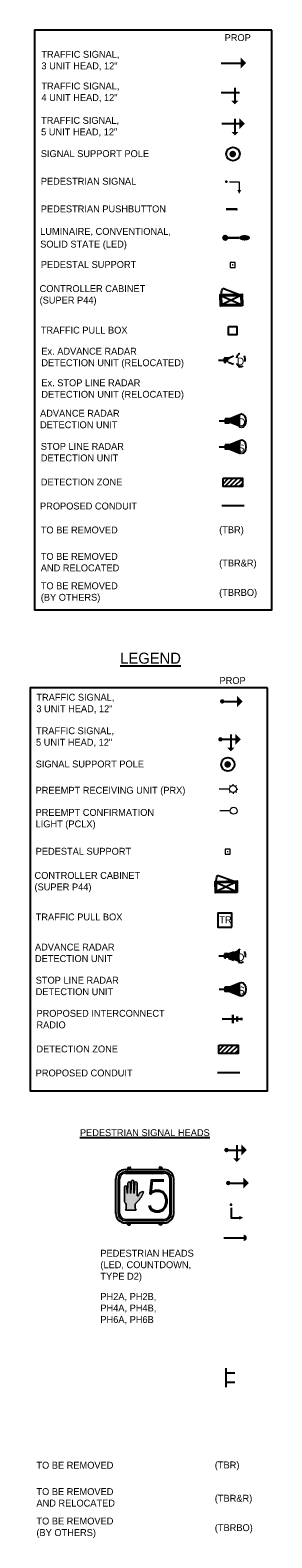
# Model space of a CAD drawing. Header units: feet. Extents: x -492 to 175132, y -198 to 327853.
# Tile 2 of 25: x 57.86 to 62.24, y -166.61 to -139.33. Entities that reach past the tile are written whole.
import ezdxf
from ezdxf.enums import TextEntityAlignment as Align

# ---------------------------------------------------------------- set-up
doc = ezdxf.new("R2010")
doc.units = ezdxf.units.FT
doc.header["$MEASUREMENT"] = 0
doc.linetypes.add('conduitpr', pattern=[0])
doc.linetypes.add('OhDOT_USTN2', pattern=[0.11, 0.069, -0.041])
for name, color, linetype in [('SG_P_Detection', 24, 'Continuous'), ('SG_P_Heads', 2, 'Continuous'), ('SG_P_Interconnect_Cable', 7, 'interconnectpr'), ('SG_P_Poles', 4, 'Continuous'), ('SG_P_PullBox', 1, 'Continuous'), ('SG_X_Detection', 24, 'OhDOT_USTN2'), ('SH_Data', 7, 'Continuous'), ('ST_Details', 4, 'Continuous'), ('T-RADAR', 1, 'Continuous'), ('TEXT-DED', 10, 'Continuous')]:
    doc.layers.add(name, color=color, linetype=linetype)
doc.layers.add('SG_P_Heads (Construction)', color=2, linetype='Continuous', lineweight=13)
doc.styles.add('Font 70-Title', font='STANDARD.shx', dxfattribs={"height": 0.2})
doc.styles.add('Slanted', font='font31.shx', dxfattribs={"height": 0.14})
doc.styles.add('Slanted-Normal', font='font31.shx', dxfattribs={"height": 0.14})
doc.styles.add('Slanted-Normal LS 0.50', font='ISO_FONTRIGHT.shx', dxfattribs={"height": 0.14})
doc.styles.get("Standard").update_dxf_attribs({"font": 'font31.shx'})
doc.linetypes.add('interconnectpr', pattern='A,1.95,-0.05,["TR",Slanted,S=1,R=0,X=0,Y=-0.06],-0.25,1.95', length=4.2)

# ---------------------------------------------------------------- blocks, each defined once
blk = doc.blocks.new('SPEDP')
at = {"layer": 'SG_P_Poles', "linetype": 'Continuous', "lineweight": 0}
h = blk.add_hatch(color=7, dxfattribs=at)
edge = h.paths.add_edge_path()
edge.add_arc((0, 0), 0.015, 0, 360)
at = {"layer": 'SG_P_Poles', "color": 7, "linetype": 'Continuous', "lineweight": 13, "flags": 128}
blk.add_lwpolyline([(-0.045, -0.045), (0.045, -0.045), (0.045, 0.045), (-0.045, 0.045), (-0.045, -0.045)], close=True, dxfattribs=at)
blk = doc.blocks.new('HAND')
at = {"color": 4, "linetype": 'Continuous', "lineweight": 0, "flags": 128}
blk.add_lwpolyline([(0.0327, -0.0008), (-0.0313, -0.0008), (-0.0313, -0.0008, 0.132671), (-0.0271, 0.0154), (-0.0271, 0.0154), (-0.0271, 0.0308), (-0.0271, 0.0308, 0.167102), (-0.032, 0.0432), (-0.032, 0.0432, -0.191036), (-0.0387, 0.0626), (-0.0387, 0.0626), (-0.0372, 0.143), (-0.0372, 0.143, -1), (-0.0227, 0.143), (-0.0227, 0.143), (-0.0215, 0.105), (-0.0215, 0.105, 1.105459), (-0.0196, 0.1047), (-0.0197, 0.1045), (-0.0167, 0.1665), (-0.0167, 0.1665, -1), (-0.0022, 0.1665), (-0.0022, 0.1665), (-0.0014, 0.105), (-0.0014, 0.105, 1.105459), (0.0005, 0.1047), (0.0004, 0.1045), (0.004, 0.1776), (0.004, 0.1776, -1), (0.0186, 0.1776), (0.0186, 0.1776), (0.0199, 0.105), (0.0199, 0.105, 1.105459), (0.0218, 0.1047), (0.0218, 0.1045), (0.0247, 0.1659), (0.0247, 0.1659, -1), (0.0392, 0.1659), (0.0392, 0.1659), (0.0402, 0.0888), (0.0402, 0.0888, 0.624418), (0.0477, 0.089), (0.0477, 0.089, -0.280315), (0.0689, 0.113, -0.24028), (0.0796, 0.1117, -0.08382), (0.0424, 0.0526, 0.10317), (0.0284, 0.0364), (0.0284, 0.0364), (0.0284, 0.0154), (0.0284, 0.0154, 0.132671), (0.0327, -0.0008), (0.0327, -0.0008)], format="xyb", close=True, dxfattribs=at)
blk = doc.blocks.new('*U1093')
at = {"layer": 'SH_Data'}
h = blk.add_hatch(color=256, dxfattribs=at)
edge = h.paths.add_edge_path()
edge.add_arc((-0.194, 0.051), 0.00278, 167.1401, 347.1404, ccw=False)
edge.add_line((-0.197, 0.051), (-0.201, 0.265))
edge.add_arc((-0.222, 0.265), 0.0214, 0, 180)
edge.add_line((-0.244, 0.265), (-0.254, 0.051))
edge.add_line((-0.254, 0.051), (-0.254, 0.051))
edge.add_arc((-0.257, 0.051), 0.00278, 351.0096, 358.6099, ccw=False)
edge.add_line((-0.254, 0.05), (-0.254, 0.05))
edge.add_line((-0.254, 0.05), (-0.254, 0.05))
edge.add_arc((-0.257, 0.051), 0.00278, 167.1401, 346.5951, ccw=False)
edge.add_line((-0.26, 0.051), (-0.262, 0.233))
edge.add_line((-0.262, 0.233), (-0.262, 0.233))
edge.add_arc((-0.283, 0.233), 0.0214, 360, 540)
edge.add_line((-0.305, 0.233), (-0.314, 0.051))
edge.add_line((-0.314, 0.051), (-0.314, 0.051))
edge.add_arc((-0.316, 0.051), 0.00278, 347.3062, 358.6099, ccw=False)
edge.add_line((-0.314, 0.05), (-0.314, 0.05))
edge.add_line((-0.314, 0.05), (-0.314, 0.05))
edge.add_arc((-0.316, 0.051), 0.00278, 167.1401, 346.8691, ccw=False)
edge.add_line((-0.319, 0.051), (-0.323, 0.164))
edge.add_line((-0.323, 0.164), (-0.323, 0.164))
edge.add_arc((-0.344, 0.164), 0.0214, 360, 540)
edge.add_line((-0.365, 0.164), (-0.37, -0.074))
edge.add_arc((-0.288, -0.077), 0.082, 177.3964, 220.6574)
edge.add_line((-0.35, -0.131), (-0.35, -0.131))
edge.add_arc((-0.396, -0.17), 0.0604, 2.7749, 40.7212, ccw=False)
edge.add_line((-0.335, -0.167), (-0.335, -0.213))
edge.add_arc((-0.43, -0.213), 0.0949, -29.7113, 0.5181, ccw=False)
edge.add_line((-0.348, -0.26), (-0.159, -0.26))
edge.add_arc((-0.077, -0.213), 0.0949, 179.4819, 209.7113, ccw=False)
edge.add_line((-0.172, -0.213), (-0.172, -0.151))
edge.add_arc((-0.037, -0.225), 0.154, 127.5194, 151.0809, ccw=False)
edge.add_arc((-0.592, 0.309), 0.618, 318.2058, 337.3712)
edge.add_arc((-0.041, 0.042), 0.0351, 56.229, 110.2726)
edge.add_arc((-0.026, -0.012), 0.0908, 107.2466, 169.8826)
edge.add_line((-0.115, 0.004), (-0.115, 0.004))
edge.add_arc((-0.126, 0.009), 0.0122, 208.0703, 335.996, ccw=False)
edge.add_line((-0.137, 0.004), (-0.14, 0.231))
edge.add_arc((-0.161, 0.231), 0.0214, 0, 180)
edge.add_line((-0.183, 0.231), (-0.191, 0.051))
edge.add_line((-0.191, 0.051), (-0.191, 0.051))
edge.add_arc((-0.194, 0.051), 0.00278, 349.4624, 358.6099, ccw=False)
edge.add_line((-0.191, 0.05), (-0.191, 0.05))
edge.add_line((-0.191, 0.05), (-0.191, 0.05))
for p, q in [((-0.524, -0.32), (-0.524, 0.309)), ((-0.478, -0.32), (-0.478, 0.309)), ((-0.355, 0.477), (-0.307, 0.477)), ((-0.352, 0.435), (0.352, 0.435)), ((-0.294, 0.49), (-0.311, 0.474)), ((-0.311, 0.474), (-0.309, 0.472)), ((-0.292, 0.488), (-0.309, 0.472)), ((-0.306, 0.515), (-0.306, 0.478)), ((-0.306, 0.515), (-0.269, 0.515)), ((-0.304, 0.477), (0.303, 0.477)), ((-0.28, 0.504), (-0.264, 0.521)), ((-0.278, 0.502), (-0.262, 0.519)), ((-0.266, 0.514), (-0.266, 0.477)), ((-0.262, 0.519), (-0.264, 0.521)), ((0.264, 0.521), (0.262, 0.519)), ((0.278, 0.502), (0.262, 0.519)), ((0.28, 0.504), (0.264, 0.521)), ((0.266, 0.514), (0.266, 0.477)), ((0.306, 0.515), (0.269, 0.515)), ((0.292, 0.488), (0.309, 0.472)), ((0.294, 0.49), (0.311, 0.474)), ((0.306, 0.515), (0.306, 0.478)), ((0.307, 0.477), (0.355, 0.477)), ((0.311, 0.474), (0.309, 0.472)), ((0.478, -0.32), (0.478, 0.309)), ((0.524, -0.32), (0.524, 0.309)), ((-0.355, -0.488), (0.355, -0.488)), ((-0.352, -0.446), (0.352, -0.446)), ((-0.306, -0.526), (-0.306, -0.488)), ((-0.306, -0.526), (-0.266, -0.526)), ((-0.266, -0.526), (-0.266, -0.488)), ((0.266, -0.526), (0.266, -0.488)), ((0.306, -0.526), (0.266, -0.526)), ((0.306, -0.526), (0.306, -0.488))]:
    blk.add_line(p, q, dxfattribs=at)
at = {"layer": 'SH_Data', "lineweight": 0}
for p, q in [((-0.451, 0.012), (-0.451, 0.309)), ((-0.352, 0.408), (0.352, 0.408)), ((0.451, 0.012), (0.451, 0.309)), ((-0.451, -0.32), (-0.451, 0.012)), ((0.451, -0.32), (0.451, 0.012)), ((-0.352, -0.419), (0.352, -0.419))]:
    blk.add_line(p, q, dxfattribs=at)
at = {"layer": 'SH_Data', "lineweight": 0, "flags": 128}
blk.add_lwpolyline([(-0.191, 0.05, -1.000003), (-0.197, 0.051), (-0.201, 0.265, 1), (-0.244, 0.265), (-0.254, 0.051), (-0.254, 0.051, -0.033175), (-0.254, 0.05), (-0.254, 0.05), (-0.254, 0.05, -0.995255), (-0.26, 0.051), (-0.262, 0.233), (-0.262, 0.233, 1), (-0.305, 0.233), (-0.314, 0.051), (-0.314, 0.051, -0.049362), (-0.314, 0.05), (-0.314, 0.05), (-0.314, 0.05, -0.997638), (-0.319, 0.051), (-0.323, 0.164), (-0.323, 0.164, 1), (-0.365, 0.164), (-0.37, -0.074, 0.191036), (-0.35, -0.131), (-0.35, -0.131, -0.167102), (-0.335, -0.167), (-0.335, -0.213, -0.132671), (-0.348, -0.26), (-0.159, -0.26, -0.132671), (-0.172, -0.213), (-0.172, -0.151, -0.10317), (-0.131, -0.103, 0.08382), (-0.021, 0.071, 0.24028), (-0.053, 0.075, 0.280315), (-0.115, 0.004), (-0.115, 0.004, -0.624418), (-0.137, 0.004), (-0.14, 0.231, 1), (-0.183, 0.231), (-0.191, 0.051), (-0.191, 0.051, -0.039935), (-0.191, 0.05), (-0.191, 0.05), (-0.191, 0.05)], format="xyb", close=True, dxfattribs=at)
at = {"layer": 'SH_Data'}
for centre in [(-0.286, 0.496), (0.286, 0.496)]:
    blk.add_circle(centre, 0.0102, dxfattribs=at)
for centre, radius, start, end in [((-0.355, 0.309), 0.168, 90, 180), ((-0.352, 0.309), 0.126, 90, 180), ((0.352, 0.309), 0.126, 360, 90), ((0.355, 0.309), 0.168, 360, 90), ((-0.355, -0.32), 0.168, 180, 270), ((-0.352, -0.32), 0.126, 180, 270), ((0.352, -0.32), 0.126, 270, 360), ((0.355, -0.32), 0.168, 270, 360)]:
    blk.add_arc(centre, radius, start, end, dxfattribs=at)
at = {"layer": 'SH_Data', "lineweight": 0}
for centre, start, end in [((-0.352, 0.309), 90, 180), ((0.352, 0.309), 360, 90), ((-0.352, -0.32), 180, 270), ((0.352, -0.32), 270, 360)]:
    blk.add_arc(centre, 0.0989, start, end, dxfattribs=at)
at = {"layer": 'SH_Data', "color": 4, "linetype": 'Continuous', "lineweight": 0, "ltscale": 0.075, "xscale": 2.947582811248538, "yscale": 2.947582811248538, "zscale": 5.895165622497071, "rotation": 359.9999999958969}
blk.add_blockref('HAND', (-0.256, -0.258), dxfattribs=at)
at = {"layer": 'SH_Data', "style": 'Font 70-Title'}
blk.add_text('5', height=0.562, dxfattribs=at).set_placement((0.017, 0.281), align=Align.TOP_LEFT)
blk = doc.blocks.new('SHSWP')
at = {"layer": 'ST_Details'}
h = blk.add_hatch(color=1, dxfattribs=at)
edge = h.paths.add_edge_path()
edge.add_arc((0, 0), 0.04, 0, 360)
at = {"layer": 'ST_Details', "color": 1}
blk.add_line((0.04, 0), (0.27, 0), dxfattribs=at)
at = {"layer": 'ST_Details', "color": 1, "extrusion": (0, 0, -1)}
blk.add_solid([(-0.27, 0.1), (-0.37, 0), (-0.27, -0.1)], dxfattribs=at)
blk = doc.blocks.new('SHSW5P')
at = {"layer": 'ST_Details'}
h = blk.add_hatch(color=1, dxfattribs=at)
edge = h.paths.add_edge_path()
edge.add_arc((0, 0), 0.04, 0, 360)
at = {"layer": 'ST_Details', "color": 1}
for p, q in [((0.04, 0), (0.27, 0)), ((0.189, 0.086), (0.189, -0.149))]:
    blk.add_line(p, q, dxfattribs=at)
at = {"layer": 'ST_Details', "color": 1, "extrusion": (0, 0, -1)}
for points in [[(-0.27, 0.1), (-0.37, 0), (-0.27, -0.1)], [(-0.255, -0.149), (-0.188, -0.216), (-0.121, -0.149)]]:
    blk.add_solid(points, dxfattribs=at)
blk = doc.blocks.new('PEDPBP')
at = {"layer": 'ST_Details'}
blk.add_hatch(color=1, dxfattribs=at).paths.add_polyline_path([(0.18, 0.028), (0.18, -0.028, 0.999997)])
at = {"layer": 'ST_Details', "color": 1}
blk.add_line((0, 0), (0.18, 0), dxfattribs=at)
blk = doc.blocks.new('PED1P')
at = {"layer": 'SG_P_Heads (Construction)', "color": 2, "linetype": 'Continuous', "lineweight": 30}
blk.add_point((0, 0), dxfattribs=at)
at = {"layer": 'ST_Details', "color": 1, "flags": 128}
blk.add_lwpolyline([(0.06, 0), (0.235, 0), (0.235, -0.15)], dxfattribs=at)
at = {"layer": 'ST_Details', "color": 1, "extrusion": (0, 0, -1)}
blk.add_solid([(-0.27, -0.15), (-0.2, -0.15), (-0.235, -0.22)], dxfattribs=at)
blk = doc.blocks.new('SG_DET_SB_RADARP')
at = {"layer": 'SG_P_Detection'}
h = blk.add_hatch(color=256, dxfattribs=at)
edge = h.paths.add_edge_path()
edge.add_line((0.243, 0.12), (0.037, 0.037))
edge.add_line((0.037, 0.037), (0.037, -0.038))
edge.add_line((0.037, -0.038), (0.243, -0.12))
edge.add_ellipse((0.262, 0), major_axis=(0, -0.124), ratio=0.621318, start_angle=194.0157, end_angle=345.9652, ccw=False)
for p, q in [((-0.144, 0), (-0.038, 0)), ((0.037, 0.037), (0.243, 0.12)), ((0.037, -0.038), (0.243, -0.12))]:
    blk.add_line(p, q, dxfattribs=at)
at = {"layer": 'SG_P_Detection', "flags": 128}
blk.add_lwpolyline([(-0.038, 0.037), (-0.038, -0.038), (0.037, -0.038), (0.037, 0.037), (-0.038, 0.037)], close=True, dxfattribs=at)
at = {"layer": 'SG_P_Detection'}
blk.add_ellipse((0.262, 0), major_axis=(0, -0.124), ratio=0.621318, dxfattribs=at)
at = {"layer": 'SG_P_Detection', "extrusion": (0, 0, -1)}
blk.add_solid([(0.037, 0.037), (0.037, -0.038), (-0.038, 0.037), (-0.038, -0.038)], dxfattribs=at)
at = {"layer": 'SG_P_Detection', "insert": (0.257, -0.023), "char_height": 0.14, "attachment_point": 5, "line_spacing_factor": 0.6, "style": 'Slanted-Normal LS 0.50'}
blk.add_mtext('\\FISO_FONTLEFT;S', dxfattribs=at)
blk = doc.blocks.new('ADVANCED DETECTION')
at = {"layer": 'SG_X_Detection'}
h = blk.add_hatch(color=256, dxfattribs=at)
edge = h.paths.add_edge_path()
edge.add_line((2.03, 4.42), (1.12, 1.92))
edge.add_line((1.12, 1.92), (1.79, 1.31))
edge.add_line((1.79, 1.31), (4.18, 2.48))
edge.add_ellipse((3.26, 3.62), major_axis=(1.11, -1), ratio=0.621318, start_angle=194.0157, end_angle=345.9652, ccw=False)
for p, q in [((1.12, 1.92), (2.03, 4.42)), ((0, 0), (0.85, 0.95)), ((1.79, 1.31), (4.18, 2.48))]:
    blk.add_line(p, q, dxfattribs=at)
at = {"layer": 'SG_X_Detection', "flags": 128}
blk.add_lwpolyline([(0.52, 1.25), (1.19, 0.65), (1.79, 1.31), (1.12, 1.92), (0.52, 1.25)], close=True, dxfattribs=at)
at = {"layer": 'SG_X_Detection'}
blk.add_ellipse((3.26, 3.62), major_axis=(1.11, -1), ratio=0.621318, dxfattribs=at)
at = {"layer": 'SG_X_Detection', "extrusion": (0, 0, -1)}
blk.add_solid([(-0.52, 1.25), (-1.19, 0.65), (-1.12, 1.92), (-1.79, 1.31)], dxfattribs=at)
at = {"layer": 'SG_X_Detection', "insert": (3.42, 3.38), "char_height": 1.68, "attachment_point": 5, "rotation": 48.0285, "line_spacing_factor": 0.6, "style": 'Slanted-Normal LS 0.50'}
blk.add_mtext('{\\Fiso_fontleft|c0;D}', dxfattribs=at)
blk = doc.blocks.new('TPB_18 IN')
at = {"layer": 'SG_P_PullBox'}
blk.add_lwpolyline([(1.25, -1.25), (1.25, 1.25), (-1.25, 1.25), (-1.25, -1.25)], close=True, dxfattribs=at)
at = {"layer": 'SG_P_PullBox', "insert": (-1.01, 0.68), "char_height": 1.25, "attachment_point": 1}
blk.add_mtext_dynamic_manual_height_columns('TR', width=2.5032, gutter_width=12.5, heights=[0], dxfattribs=at)
blk = doc.blocks.new('*U1097')
at = {"layer": 'SG_P_Heads (Construction)', "flags": 128}
for points in [[(1.5, 0.01), (0, 0)], [(1.64, 0.36), (1.5, 0.5)], [(2, 0.51), (2, 0.71)], [(2.35, 0.36), (2.49, 0.51)], [(2.5, 0.01), (2.7, 0.01)], [(1.65, -0.35), (1.51, -0.49)], [(2, -0.49), (2, -0.69)], [(2.36, -0.34), (2.5, -0.48)]]:
    blk.add_lwpolyline(points, dxfattribs=at)
at = {"layer": 'SG_P_Heads (Construction)'}
blk.add_circle((2, 0.01), 0.5, dxfattribs=at)
blk = doc.blocks.new('SG_SSRADIO_P')
at = {"layer": 'SG_P_Interconnect_Cable', "linetype": 'Continuous', "lineweight": 30}
for p, q in [((0, 0), (0.35, 0)), ((0.19, -0.075), (0.19, 0.075)), ((0.27, -0.045), (0.27, 0.045)), ((0.35, 0.02), (0.35, -0.02))]:
    blk.add_line(p, q, dxfattribs=at)

msp = doc.modelspace()

# ---------------------------------------------------------------- hatches: boundary and pattern name
at = {"layer": 'SG_P_Detection', "linetype": 'Continuous', "lineweight": 0}
msp.add_hatch(color=2, dxfattribs=at).paths.add_polyline_path([(61.59017, -142.54562), (61.59017, -142.60162, 0.99999663)])
at = {"layer": 'SG_P_Detection', "linetype": 'Continuous', "lineweight": 30}
h = msp.add_hatch(color=2, dxfattribs=at)
edge = h.paths.add_edge_path()
edge.add_arc((61.39129, -143.08896), 0.055, 0, 360)
h = msp.add_hatch(color=2, dxfattribs=at)
edge = h.paths.add_edge_path()
edge.add_ellipse((61.74129, -143.08896), major_axis=(0.1, 0), ratio=0.5, start_angle=0, end_angle=360)
at = {"layer": 'T-RADAR'}
h = msp.add_hatch(color=256, dxfattribs=at)
edge = h.paths.add_edge_path()
edge.add_line((61.66941, -146.2801), (61.46355, -146.36269))
edge.add_line((61.46355, -146.36269), (61.46355, -146.43769))
edge.add_line((61.46355, -146.43769), (61.66927, -146.52057))
edge.add_ellipse((61.688, -146.40035), major_axis=(-0.00006, -0.12393), ratio=0.62131844, start_angle=194.015698, end_angle=345.965162, ccw=False)
at = {"layer": 'TEXT-DED'}
h = msp.add_hatch(color=256, dxfattribs=at)
edge = h.paths.add_edge_path()
edge.add_arc((61.52767, -141.57362), 0.06, 0, 360)
h = msp.add_hatch(color=256, dxfattribs=at)
edge = h.paths.add_edge_path()
edge.add_line((61.67154, -146.75083), (61.46569, -146.83343))
edge.add_line((61.46569, -146.83343), (61.46569, -146.90843))
edge.add_line((61.46569, -146.90843), (61.67141, -146.9913))
edge.add_ellipse((61.69014, -146.87108), major_axis=(-0.00006, -0.12393), ratio=0.62131844, start_angle=194.015698, end_angle=345.965162, ccw=False)
h = msp.add_hatch(dxfattribs=at)
h.set_pattern_fill('HATCH', color=256, style=0, pattern_type=2)
h.set_pattern_definition([(45, (61.61896, -147.442987), (-0.042426, 0.042426), [])])
h.paths.add_polyline_path([(61.35267, -147.44058), (61.70267, -147.44058), (61.70267, -147.59058), (61.35267, -147.59058)])
h = msp.add_hatch(color=256, dxfattribs=at)
edge = h.paths.add_edge_path()
edge.add_arc((61.43574, -152.61798), 0.06, 0, 360)
h = msp.add_hatch(dxfattribs=at)
h.set_pattern_fill('HATCH', color=256, style=0, pattern_type=2)
h.set_pattern_definition([(45, (61.540166, -157.70175), (-0.042426, 0.042426), [])])
h.paths.add_polyline_path([(61.27388, -157.69934), (61.62388, -157.69934), (61.62388, -157.84934), (61.27388, -157.84934)])

# ---------------------------------------------------------------- linework, layer by layer
at = {"layer": 'SG_P_Detection', "color": 2, "linetype": 'Continuous', "lineweight": 30}
for p, q in [((61.41017, -142.57362), (61.59017, -142.57362)), ((61.39132, -143.08897), (61.64132, -143.08897))]:
    msp.add_line(p, q, dxfattribs=at)
at = {"layer": 'SG_P_Heads', "color": 2, "linetype": 'Continuous', "lineweight": 13, "flags": 128}
msp.add_lwpolyline([(61.47017, -142.07362), (61.64517, -142.07362), (61.64517, -142.22362)], dxfattribs=at)
at = {"layer": 'SG_P_Heads', "color": 2, "linetype": 'Continuous', "lineweight": 0, "extrusion": (0, 0, -1)}
msp.add_solid([(-61.68017, -142.22362), (-61.61017, -142.22362), (-61.64517, -142.29362)], dxfattribs=at)
at = {"layer": 'SG_P_Heads (Construction)', "flags": 128}
msp.add_lwpolyline([(61.48216, -153.45564), (61.29466, -153.4565)], dxfattribs=at)
at = {"layer": 'SG_P_Heads (Construction)'}
msp.add_circle((61.54466, -153.45535), 0.0625, dxfattribs=at)
at = {"layer": 'SG_P_Heads (Construction)', "color": 2, "linetype": 'Continuous', "lineweight": 30}
msp.add_point((61.41017, -142.07362), dxfattribs=at)
at = {"layer": 'SG_P_Poles', "flags": 128}
for points in [[(61.32505, -144.13819, -0.17609904), (61.34676, -144.00924)], [(61.23312, -154.75629, -0.17609904), (61.25482, -154.62735)]]:
    msp.add_lwpolyline(points, format="xyb", dxfattribs=at)
for points in [[(61.67495, -144.13079), (61.34676, -144.00924)], [(61.32505, -144.13819), (61.67843, -144.29513)], [(61.67495, -144.13079), (61.32852, -144.30253)], [(61.58302, -154.7489), (61.25482, -154.62735)], [(61.23312, -154.75629), (61.58649, -154.91324)], [(61.58302, -154.7489), (61.23659, -154.92063)]]:
    msp.add_lwpolyline(points, dxfattribs=at)
for points in [[(61.70183, -144.31757), (61.30609, -144.32593), (61.30164, -144.11575), (61.69739, -144.10738)], [(61.67843, -144.29513), (61.32852, -144.30253), (61.32505, -144.13819), (61.67495, -144.13079)], [(61.6099, -154.93567), (61.21415, -154.94404), (61.20971, -154.73385), (61.60546, -154.72549)], [(61.58649, -154.91324), (61.23659, -154.92063), (61.23312, -154.75629), (61.58302, -154.7489)]]:
    msp.add_lwpolyline(points, close=True, dxfattribs=at)
at = {"layer": 'SG_X_Detection'}
for p, q in [((61.26924, -145.30239), (61.37493, -145.30239)), ((61.44966, -145.26502), (61.65477, -145.18273)), ((61.44966, -145.33975), (61.65464, -145.42233))]:
    msp.add_line(p, q, dxfattribs=at)
at = {"layer": 'SG_X_Detection', "flags": 128}
msp.add_lwpolyline([(61.37493, -145.26502), (61.37493, -145.33975), (61.44966, -145.33975), (61.44966, -145.26502), (61.37493, -145.26502)], close=True, dxfattribs=at)
at = {"layer": 'SG_X_Detection'}
msp.add_ellipse((61.6733, -145.30254), major_axis=(-0.00006, -0.12348), ratio=0.62131844, dxfattribs=at)
at = {"layer": 'SG_X_Detection', "extrusion": (0, 0, -1)}
msp.add_solid([(-61.37493, -145.26502), (-61.37493, -145.33975), (-61.44966, -145.26502), (-61.44966, -145.33975)], dxfattribs=at)
at = {"layer": 'SH_Data', "flags": 128}
for points in [[(62.23628, -139.33166), (57.93931, -139.33166), (57.93931, -149.81847), (62.23628, -149.81847)], [(62.15749, -151.23149), (57.86051, -151.23149), (57.86051, -158.52708), (62.15749, -158.52708)]]:
    msp.add_lwpolyline(points, close=True, dxfattribs=at)
at = {"layer": 'ST_Details', "color": 1, "flags": 128}
for points in [[(61.40093, -163.54307), (61.40093, -163.88491)], [(61.40093, -163.62899), (61.56848, -163.62899)], [(61.40093, -163.79899), (61.56848, -163.79899)]]:
    msp.add_lwpolyline(points, dxfattribs=at)
at = {"layer": 'T-RADAR'}
for p, q in [((61.28249, -146.40019), (61.38855, -146.40019)), ((61.46355, -146.36269), (61.66941, -146.2801))]:
    msp.add_line(p, q, dxfattribs=at)
at = {"layer": 'T-RADAR', "flags": 128}
msp.add_lwpolyline([(61.38855, -146.36269), (61.38855, -146.43769), (61.46355, -146.43769), (61.46355, -146.36269), (61.38855, -146.36269)], close=True, dxfattribs=at)
at = {"layer": 'T-RADAR'}
msp.add_ellipse((61.688, -146.40035), major_axis=(-0.00006, -0.12393), ratio=0.62131844, dxfattribs=at)
at = {"layer": 'T-RADAR', "extrusion": (0, 0, -1)}
msp.add_solid([(-61.38855, -146.36269), (-61.38855, -146.43769), (-61.46355, -146.36269), (-61.46355, -146.43769)], dxfattribs=at)
at = {"layer": 'TEXT-DED'}
for p, q in [((61.32067, -139.92859), (61.6711, -139.92859)), ((61.32112, -140.45866), (61.64923, -140.45866)), ((61.56848, -140.37283), (61.56848, -140.60783)), ((61.32926, -141.02289), (61.64923, -141.02289)), ((61.56848, -140.93706), (61.56848, -141.17206)), ((61.46569, -146.83343), (61.67154, -146.75083)), ((61.28462, -146.87093), (61.39069, -146.87093)), ((61.46569, -146.90843), (61.67141, -146.9913))]:
    msp.add_line(p, q, dxfattribs=at)
at = {"layer": 'TEXT-DED', "flags": 128}
for points in [[(61.45267, -144.69256), (61.60267, -144.69256), (61.60267, -144.84256), (61.45267, -144.84256), (61.45267, -144.69256)], [(61.39069, -146.83343), (61.39069, -146.90843), (61.46569, -146.90843), (61.46569, -146.83343), (61.39069, -146.83343)], [(61.35267, -147.44058), (61.70267, -147.44058), (61.70267, -147.59058), (61.35267, -147.59058), (61.35267, -147.44058)], [(61.27388, -157.69934), (61.62388, -157.69934), (61.62388, -157.84934), (61.27388, -157.84934), (61.27388, -157.69934)]]:
    msp.add_lwpolyline(points, close=True, dxfattribs=at)
at = {"layer": 'TEXT-DED', "color": 3, "linetype": 'conduitpr', "true_color": 0x00ff00, "const_width": 0.04, "flags": 128}
for points in [[(61.32784, -147.93619), (61.73723, -147.93619)], [(61.24905, -158.19496), (61.65844, -158.19496)]]:
    msp.add_lwpolyline(points, dxfattribs=at)
at = {"layer": 'TEXT-DED'}
for centre in [(61.53282, -141.57237), (61.44089, -152.61673)]:
    msp.add_circle(centre, 0.12143, dxfattribs=at)
msp.add_ellipse((61.69014, -146.87108), major_axis=(-0.00006, -0.12393), ratio=0.62131844, dxfattribs=at)
at = {"layer": 'TEXT-DED', "extrusion": (0, 0, -1)}
for points in [[(-61.67093, -139.82867), (-61.77093, -139.92867), (-61.67093, -140.02867)], [(-61.63406, -140.6075), (-61.5674, -140.67416), (-61.50073, -140.6075)], [(-61.64873, -140.92256), (-61.74873, -141.02256), (-61.64873, -141.12256)], [(-61.63406, -141.17173), (-61.5674, -141.23839), (-61.50073, -141.17173)], [(-61.39069, -146.83343), (-61.39069, -146.90843), (-61.46569, -146.83343), (-61.46569, -146.90843)]]:
    msp.add_solid(points, dxfattribs=at)

# ---------------------------------------------------------------- block references
at = {"layer": 'SG_P_Detection', "xscale": 0.08309640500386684, "yscale": 0.08309640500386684, "zscale": 0.08309640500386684, "rotation": 311.9715161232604}
msp.add_blockref('ADVANCED DETECTION', (61.2734, -156.08342), dxfattribs=at)
at = {"layer": 'SG_P_Detection'}
msp.add_blockref('SG_DET_SB_RADARP', (61.42505, -156.68605), dxfattribs=at)
at = {"layer": 'SG_P_Heads', "color": 2, "linetype": 'Continuous', "lineweight": 0}
for p in [(61.33761, -151.47735), (61.44696, -160.19264)]:
    msp.add_blockref('SHSWP', p, dxfattribs=at)
at = {"layer": 'SG_P_Heads', "color": 2, "linetype": 'Continuous', "lineweight": 13}
for p in [(61.30594, -152.1642), (61.41529, -159.59595)]:
    msp.add_blockref('SHSW5P', p, dxfattribs=at)
at = {"layer": 'SG_P_Heads', "color": 2, "linetype": 'Continuous', "lineweight": 30, "extrusion": (0, 0, -1), "rotation": 270}
msp.add_blockref('PED1P', (-61.49673, -160.58472), dxfattribs=at)
at = {"layer": 'SG_P_Heads', "color": 2, "linetype": 'Continuous', "lineweight": 30, "xscale": 2, "yscale": 2, "zscale": 2}
msp.add_blockref('PEDPBP', (61.36807, -161.18477), dxfattribs=at)
at = {"layer": 'SG_P_Heads (Construction)', "xscale": 0.125, "yscale": 0.125, "zscale": 0.125}
msp.add_blockref('*U1097', (61.28299, -153.06464), dxfattribs=at)
at = {"layer": 'SG_P_Interconnect_Cable', "linetype": 'Continuous', "lineweight": 30, "zscale": 17.99999999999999, "rotation": 0.3170877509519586}
msp.add_blockref('SG_SSRADIO_P', (61.33873, -157.22556), dxfattribs=at)
at = {"layer": 'SG_P_PullBox', "xscale": 0.1, "yscale": 0.1, "zscale": 0.1}
msp.add_blockref('TPB_18 IN', (61.3859, -155.43583), dxfattribs=at)
at = {"layer": 'SH_Data'}
msp.add_blockref('*U1093', (59.93652, -160.42589), dxfattribs=at)
at = {"layer": 'TEXT-DED'}
for p in [(61.52767, -143.57936), (61.43574, -154.19746)]:
    msp.add_blockref('SPEDP', p, dxfattribs=at)

# ---------------------------------------------------------------- texts
at = {"layer": 'SG_X_Detection', "insert": (61.6679, -145.32579), "char_height": 0.1394958, "attachment_point": 5, "rotation": 360, "line_spacing_factor": 0.6, "style": 'Slanted-Normal LS 0.50'}
msp.add_mtext('{\\Fiso_fontleft|c0;D}', dxfattribs=at)
at = {"layer": 'T-RADAR', "insert": (61.69022, -146.42491), "char_height": 0.14, "attachment_point": 5, "line_spacing_factor": 0.6, "style": 'Slanted-Normal LS 0.50'}
msp.add_mtext('{\\Fiso_fontleft|c0;D}', dxfattribs=at)
at = {"layer": 'TEXT-DED', "style": 'Slanted-Normal'}
for s, height, p in [('PROP', 0.125, (61.38101, -139.40368)), ('SIGNAL SUPPORT POLE', 0.125, (58.05333, -141.50362)), ('PEDESTRIAN SIGNAL', 0.125, (58.05333, -142.00362)), ('PEDESTRIAN PUSHBUTTON', 0.125, (58.05333, -142.50362)), ('LUMINAIRE, CONVENTIONAL,', 0.125, (58.04195, -142.91039)), ('SOLID STATE (LED)', 0.125, (58.04195, -143.1411)), ('PEDESTAL SUPPORT', 0.125, (58.05333, -143.50936)), ('TRAFFIC PULL BOX ', 0.125, (58.05333, -144.69756)), ('%%uLEGEND%%U', 0.2, (59.49079, -150.59556)), ('PROP', 0.125, (61.28907, -151.03725)), ('SIGNAL SUPPORT POLE', 0.125, (57.96139, -152.54798)), ('PEDESTAL SUPPORT', 0.125, (57.96139, -154.12746)), ('TRAFFIC PULL BOX ', 0.125, (57.96139, -155.31567))]:
    msp.add_text(s, height=height, dxfattribs=at).set_placement(p, align=Align.TOP_LEFT)
at = {"layer": 'TEXT-DED', "char_height": 0.125, "style": 'Slanted-Normal'}
for s, insert, width, attachment_point in [('TRAFFIC SIGNAL,\\P3 UNIT HEAD, 12"', (58.06489, -139.7067), 4.4138422, 1), ('TRAFFIC SIGNAL,\\P4 UNIT HEAD, 12"', (58.06489, -140.27987), 4.4138422, 1), ('TRAFFIC SIGNAL,\\P5 UNIT HEAD, 12"', (58.05906, -140.90187), 4.4138422, 1), ('CONTROLLER CABINET \\P(SUPER P44)', (58.03147, -143.94584), 4.4138422, 1), ('Ex. ADVANCE RADAR\\PDETECTION UNIT (RELOCATED)', (58.06348, -145.0786), 4.4138422, 1), ('Ex. STOP LINE RADAR\\PDETECTION UNIT (RELOCATED)', (58.06348, -145.64994), 4.4138422, 1), ('ADVANCE RADAR\\PDETECTION UNIT', (58.04018, -146.20135), 4.4138422, 1), ('STOP LINE RADAR\\PDETECTION UNIT', (58.05333, -146.80093), 4.4138422, 1), ('\\pt1.26;DETECTION ZONE', (58.05333, -147.44558), 4.4138422, 1), ('PROPOSED CONDUIT', (58.03975, -147.88027), 4.4138422, 1), ('\\pxt10.08;TO BE REMOVED', (58.05333, -148.31338), 4.4138422, 1), ('\\pxt10.08;(TBR)', (61.28244, -148.30882), 4.4138422, 1), ('\\pxt10.08;TO BE REMOVED \\PAND RELOCATED', (58.05333, -148.79135), 4.4138422, 1), ('\\pxt10.08;(TBR&R)', (61.28244, -148.91179), 4.4138422, 1), ('\\pxt10.08;TO BE REMOVED \\P(BY OTHERS)', (58.05333, -149.32355), 4.4138422, 1), ('\\pxt10.08;(TBRBO)', (61.28244, -149.44399), 4.4138422, 1), ('TRAFFIC SIGNAL,\\P3 UNIT HEAD, 12"', (57.97296, -151.34026), 4.4138422, 1), ('TRAFFIC SIGNAL,\\P5 UNIT HEAD, 12"', (57.96712, -151.94623), 4.4138422, 1), ('\\pxt10.08;PREEMPT RECEIVING UNIT (PRX)', (57.9588, -153.02313), 3.2613797, 1), ('\\pxt10.08;PREEMPT CONFIRMATION\\PLIGHT (PCLX)', (57.9588, -153.42383), 2.7711859, 1), ('CONTROLLER CABINET \\P(SUPER P44)', (57.93954, -154.56394), 4.4138422, 1), ('ADVANCE RADAR\\PDETECTION UNIT', (57.94825, -155.86053), 4.4138422, 1), ('STOP LINE RADAR\\PDETECTION UNIT', (57.96139, -156.46011), 4.4138422, 1), ('PROPOSED INTERCONNECT \\PRADIO', (57.97453, -157.05969), 4.4138422, 1), ('\\pt1.26;DETECTION ZONE', (57.97453, -157.70434), 4.4138422, 1), ('PROPOSED CONDUIT', (57.96096, -158.13903), 4.4138422, 1), ('\\pxqc;{\\LPEDESTRIAN SIGNAL HEADS}', (59.93649, -159.21905), 2.5509443, 2), ('PEDESTRIAN HEADS\\P(LED, COUNTDOWN, \\PTYPE D2)', (59.13192, -161.40041), 8.7750216, 1), ('PH2A, PH2B, \\PPH4A, PH4B,\\PPH6A, PH6B', (59.13192, -162.18361), 8.7750216, 1), ('\\pxt10.08;TO BE REMOVED', (57.97453, -165.2363), 4.4138422, 1), ('\\pxt10.08;(TBR)', (61.20365, -165.23174), 4.4138422, 1), ('\\pxt10.08;TO BE REMOVED \\PAND RELOCATED', (57.97453, -165.71427), 4.4138422, 1), ('\\pxt10.08;(TBR&R)', (61.20365, -165.83471), 4.4138422, 1), ('\\pxt10.08;TO BE REMOVED \\P(BY OTHERS)', (57.97453, -166.24647), 4.4138422, 1), ('\\pxt10.08;(TBRBO)', (61.20365, -166.36691), 4.4138422, 1)]:
    msp.add_mtext(s, dxfattribs=dict(at, insert=insert, width=width, attachment_point=attachment_point))
at = {"layer": 'TEXT-DED', "insert": (61.68472, -146.89441), "char_height": 0.125, "attachment_point": 5, "line_spacing_factor": 0.6, "style": 'Slanted-Normal LS 0.50'}
msp.add_mtext('\\FISO_FONTLEFT;S', dxfattribs=at)

doc.saveas('drawing.dxf')
